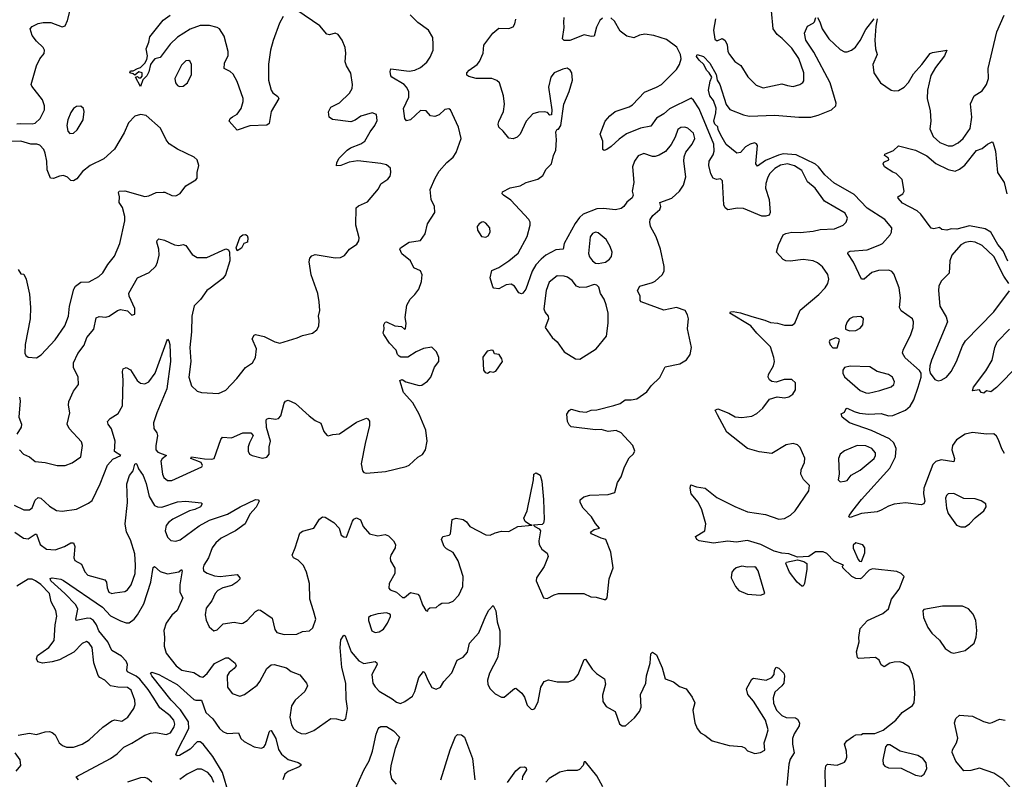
# Model space of a CAD drawing. Extents: x 1550320 to 1685906, y 509093 to 640511.
# Tile 254 of 256: x 1638886 to 1645810, y 538098 to 543440. Entities that reach past the tile are written whole.
import ezdxf

# ---------------------------------------------------------------- set-up
doc = ezdxf.new("R2010")
doc.units = 0

msp = doc.modelspace()

# ---------------------------------------------------------------- linework, layer by layer
at = {"layer": '0CON20XD'}
for points in [[(1638865, 542706.2), (1638895, 542710.8), (1638975, 542707.5), (1638995, 542712.5), (1639030.8, 542745), (1639060, 542805), (1639061.4, 542835), (1639045.7, 542875.7), (1638971.2, 542971.2), (1638966.2, 542985), (1639004.1, 543115.9), (1639027.5, 543165), (1639057.7, 543202.3), (1639061.2, 543225), (1639051.2, 543245), (1639005, 543288), (1638975, 543328), (1638960.8, 543375), (1638975, 543392), (1639015, 543412), (1639050.3, 543419.7), (1639105, 543420.8), (1639185, 543390), (1639205, 543397.5), (1639221.2, 543435), (1639242.5, 543515)], [(1638885, 540414), (1638912, 540385), (1638955, 540366), (1638995, 540332), (1639065, 540325.6), (1639150, 540305), (1639205, 540304.1), (1639255, 540324.4), (1639316.9, 540365), (1639326.7, 540445), (1639320.7, 540470.7), (1639234.5, 540564.5), (1639219.4, 540595), (1639239.4, 540675), (1639229.5, 540729.5), (1639231.8, 540755), (1639265, 540828), (1639299.2, 540875), (1639297.5, 540925), (1639265.6, 540994.4), (1639263.8, 541026.2), (1639295, 541092.5), (1639339.5, 541150.5), (1639358.1, 541205), (1639406.8, 541263.2), (1639425, 541343.8), (1639445, 541351.9), (1639492.6, 541347.4), (1639516, 541354), (1639575, 541395.7), (1639595, 541402.5), (1639645, 541392.5), (1639675, 541362.5), (1639695, 541370), (1639695, 541410), (1639656.2, 541495), (1639654.2, 541515.8), (1639715, 541623.8), (1639797.6, 541662.4), (1639843.2, 541706.8), (1639856.2, 541733.8), (1639867.3, 541785), (1639865.5, 541825), (1639850.6, 541875), (1639851.9, 541888.1), (1639865, 541899.2), (1639905, 541890), (1639975, 541855.8), (1640005, 541851.2), (1640035, 541858), (1640055, 541852), (1640098.3, 541788.3), (1640135, 541767.1), (1640202.3, 541767.7), (1640335, 541828), (1640355, 541821.2), (1640361.1, 541805), (1640364.6, 541745), (1640334.4, 541645), (1640315, 541619.4), (1640225, 541552.2), (1640201.9, 541535), (1640158.1, 541471.9), (1640112.2, 541427.8), (1640096.1, 541355), (1640095.4, 541245), (1640082.1, 541135), (1640090, 541035), (1640075.5, 540925), (1640095, 540866.2), (1640135, 540827.5), (1640165, 540818.6), (1640285, 540811.2), (1640335, 540833.8), (1640412.4, 540917.6), (1640473.3, 540995), (1640522.7, 541027.3), (1640544.2, 541065), (1640551.5, 541125), (1640520, 541195), (1640535, 541221.2), (1640545, 541225.8), (1640605, 541212.9), (1640680, 541175), (1640715, 541165.6), (1640838.1, 541201.9), (1640875, 541220), (1640945, 541236.2), (1640975, 541258.8), (1640988.6, 541285), (1640992, 541325), (1640987.1, 541355), (1640997.1, 541395), (1640991.9, 541455), (1640983.1, 541515), (1640936.4, 541645), (1640922.5, 541737.5), (1640926.1, 541763.9), (1640941.2, 541778.8), (1640965, 541788.6), (1641105, 541764.5), (1641142.4, 541767.6), (1641169.1, 541780.9), (1641206.2, 541825), (1641258, 541862), (1641271.1, 541885), (1641273.1, 541905), (1641249.2, 541995), (1641253.2, 542116.8), (1641268.7, 542131.3), (1641330.7, 542159.3), (1641408.8, 542251.2), (1641426, 542285), (1641475, 542318), (1641490.5, 542339.5), (1641496.1, 542366.1), (1641493.3, 542395), (1641465, 542420), (1641425, 542428.8), (1641265, 542447.9), (1641202.8, 542437.2), (1641143.9, 542413.9), (1641113, 542413), (1641116.2, 542435), (1641132, 542465), (1641188, 542522), (1641212, 542538), (1641285, 542565.6), (1641312.9, 542585), (1641349.6, 542650.4), (1641384.4, 542695), (1641399.7, 542730.3), (1641395, 542772.5), (1641365, 542784), (1641285, 542760.6), (1641245, 542733.1), (1641215, 542721.4), (1641085, 542738.5), (1641062.3, 542755), (1641057.9, 542792.1), (1641073.8, 542825), (1641134.5, 542855.5), (1641206.4, 542923.6), (1641224.2, 542955.8), (1641227.1, 542985), (1641215, 543062.5), (1641184.2, 543115), (1641174.4, 543144.4), (1641180, 543205), (1641174, 543245), (1641153.8, 543295), (1641125, 543336.7), (1641105, 543343.8), (1641065, 543334.2), (1641045, 543338), (1640997.3, 543397.3), (1640835, 543506.7)], [(1638846.7, 540026.7), (1638915, 539993.1), (1638955, 539992.2), (1638973, 540007), (1638995, 540060.8), (1639015, 540078.9), (1639035, 540075.7), (1639095, 540018.1), (1639145, 539989.4), (1639185, 539984.3), (1639285, 539998.9), (1639371.1, 540038.9), (1639395, 540059.2), (1639451.2, 540175), (1639502.8, 540307.2), (1639541.7, 540348.3), (1639598, 540375), (1639552.7, 540402.7), (1639556.9, 540475), (1639531.7, 540561.7), (1639508.2, 540595), (1639503.1, 540615), (1639521.9, 540635), (1639579.4, 540670.6), (1639608.9, 540725), (1639614.7, 540904.7), (1639608.6, 540965), (1639613.8, 540985), (1639635, 540993.8), (1639666.4, 540976.4), (1639712.9, 540902.9), (1639735, 540883.1), (1639765, 540879.4), (1639795, 540893.3), (1639839.4, 540955), (1639925, 541192.5), (1639935, 541182.5), (1639941.1, 541155), (1639947.2, 541035), (1639921.6, 540845), (1639850.3, 540675), (1639828.2, 540605), (1639830, 540565), (1639851.1, 540535), (1639856.2, 540515), (1639842.6, 540442.6), (1639844.2, 540414.2), (1639857.8, 540397.8), (1639917.5, 540375), (1639887.8, 540352.2), (1639878.9, 540335), (1639891.1, 540245), (1639900.2, 540220.2), (1639925, 540200), (1639955, 540200), (1640166.2, 540295), (1640172.5, 540305), (1640161.4, 540325), (1640088.8, 540355), (1640093.3, 540365), (1640185, 540351.3), (1640235, 540348.9), (1640252.9, 540355), (1640301.2, 540488.8), (1640312.5, 540505), (1640375, 540498.5), (1640455, 540535.7), (1640512.5, 540535), (1640528.8, 540515), (1640501.2, 540465), (1640493.3, 540435), (1640492.5, 540405), (1640502.5, 540385), (1640520, 540375), (1640593.6, 540356.4), (1640625, 540364), (1640640, 540385), (1640640, 540435), (1640648.8, 540475), (1640621.7, 540571.7), (1640620, 540625), (1640625.9, 540634.1), (1640641.2, 540638.8), (1640685, 540630), (1640705.8, 540635), (1640722.2, 540655), (1640745, 540743.3), (1640755, 540756.7), (1640775, 540763.3), (1640825, 540741.2), (1640921.2, 540655), (1640965, 540621.2), (1641003, 540603), (1641023.9, 540543.9), (1641045, 540517.5), (1641055, 540513.3), (1641087, 540523), (1641135, 540526.7), (1641255, 540610), (1641325, 540636.7), (1641335, 540633.3), (1641346.1, 540616.1), (1641345.8, 540585), (1641315, 540460), (1641287, 540317), (1641297.6, 540267.6), (1641306.7, 540256.7), (1641325, 540251.1), (1641458, 540262), (1641603, 540297), (1641625, 540306.7), (1641685, 540362.5), (1641717.7, 540382.3), (1641740, 540415), (1641751.2, 540475), (1641742.3, 540552.3), (1641695, 540666.7), (1641651.4, 540745), (1641585, 540817.5), (1641558.3, 540901.7), (1641575, 540910), (1641602.5, 540892.5), (1641695, 540867.5), (1641715, 540868.8), (1641753, 540897), (1641777.5, 540925), (1641803.3, 540996.7), (1641832.5, 541035), (1641833.6, 541063.6), (1641817.5, 541105), (1641785, 541136), (1641725, 541127.1), (1641673.3, 541103.3), (1641615, 541066.2), (1641566.4, 541066.4), (1641555, 541072.5), (1641543.3, 541085), (1641533.8, 541115), (1641486.2, 541165), (1641446.7, 541225), (1641442.5, 541235), (1641448.8, 541265), (1641446.2, 541295), (1641455, 541312.5), (1641465, 541316.2), (1641525, 541288), (1641571.7, 541281.7), (1641593, 541263), (1641600, 541265), (1641603.3, 541305), (1641596.7, 541345), (1641607.7, 541432.3), (1641631.2, 541475), (1641665, 541506.7), (1641692, 541545), (1641711.2, 541598.8), (1641715.7, 541645), (1641705, 541673.3), (1641658.8, 541695), (1641633.8, 541745), (1641573.7, 541793.7), (1641558.8, 541825), (1641564.2, 541835.8), (1641625, 541875.8), (1641705, 541888), (1641736.8, 541933.2), (1641753.8, 542005), (1641806, 542085), (1641802, 542125), (1641780.6, 542175), (1641772.9, 542245), (1641807.1, 542325), (1641835.7, 542374.3), (1641890, 542435), (1641935, 542474), (1641955.6, 542505), (1641991.1, 542605), (1641970.6, 542685), (1641916.2, 542805), (1641903.9, 542813.9), (1641875, 542807.5), (1641835, 542770), (1641805, 542758), (1641775, 542763.8), (1641745, 542798), (1641705, 542800.6), (1641635, 542736.2), (1641605, 542727.5), (1641593.8, 542745), (1641584.5, 542814.5), (1641623.5, 542895), (1641621.8, 542935), (1641607.1, 542965), (1641588.9, 542985), (1641503.3, 543035), (1641495.9, 543045.9), (1641492, 543075), (1641496.7, 543093.3), (1641625, 543078.4), (1641664.1, 543085.9), (1641705, 543103.5), (1641749.2, 543140.8), (1641773.5, 543175), (1641792.7, 543225), (1641794.6, 543265), (1641791.5, 543315), (1641760, 543365), (1641685, 543419.6), (1641632.7, 543475)], [(1640738.9, 543461.1), (1640712.5, 543415), (1640667.5, 543292.5), (1640649.3, 543225), (1640636.4, 543126.4), (1640636.2, 543015), (1640655, 542944), (1640667.1, 542925), (1640700.2, 542900.2), (1640707.5, 542885), (1640655.6, 542795), (1640640, 542710), (1640625, 542698.8), (1640505, 542694.4), (1640415, 542663.8), (1640360, 542725), (1640365.9, 542744.1), (1640383.5, 542756.5), (1640415.4, 542774.6), (1640444.4, 542815), (1640458.1, 542865), (1640456.9, 542885), (1640414.4, 543004.4), (1640386.6, 543056.6), (1640366.5, 543076.5), (1640325, 543097.5), (1640327.1, 543135), (1640351.4, 543188.6), (1640352.9, 543215), (1640324.3, 543324.3), (1640290, 543375), (1640275, 543384.3), (1640219.8, 543399.8), (1640155, 543398.2), (1640085, 543371.9), (1639995, 543316.7), (1639943.2, 543266.8), (1639875, 543174.4), (1639836.4, 543163.6), (1639821.7, 543148.3), (1639806.1, 543123.9), (1639795, 543072.5), (1639780, 543045), (1639752.5, 543017.5), (1639735, 542970), (1639700, 543035), (1639715, 543040), (1639725, 543030), (1639738.3, 543031.7), (1639747.5, 543042.5), (1639746.4, 543066.4), (1639725, 543072.5), (1639695, 543050), (1639685, 543060), (1639660, 543065), (1639665, 543080), (1639685, 543080), (1639714, 543096), (1639736, 543104), (1639766.4, 543133.6), (1639779.5, 543160.5), (1639786, 543185), (1639775.7, 543235), (1639795, 543282.5), (1639800.5, 543319.5), (1639894.7, 543435.3), (1639945, 543470.6)], [(1641522.9, 539582.9), (1641524.1, 539545.9), (1641483.8, 539475), (1641481.7, 539441.7), (1641491.7, 539431.7), (1641535, 539413.3), (1641577, 539377), (1641592.5, 539377.5), (1641635, 539412.5), (1641685, 539400), (1641698, 539385), (1641718, 539325), (1641742.5, 539285), (1641755, 539280), (1641757.5, 539295), (1641770, 539305), (1641815, 539306.2), (1641835, 539326.2), (1641855, 539336), (1641905, 539338), (1641935, 539350), (1641975, 539392), (1642002.2, 539455), (1642005.4, 539525), (1641970.4, 539635), (1641935, 539694.2), (1641887.9, 539717.9), (1641872, 539735), (1641851.2, 539785), (1641862.5, 539805), (1641905, 539814.2), (1641915, 539823.3), (1641926.9, 539925), (1641956.3, 539933.7), (1642005, 539926.2), (1642028.9, 539908.9), (1642050.8, 539875), (1642165, 539817.1), (1642195, 539814.2), (1642228.6, 539831.4), (1642275, 539844), (1642325, 539840.8), (1642390, 539875), (1642490, 539885), (1642470.4, 539890.4), (1642441, 539911), (1642430.4, 539935), (1642455.6, 539985), (1642498.8, 540205), (1642501.2, 540245), (1642517, 540253), (1642545, 540236.2), (1642558.1, 540195), (1642570.5, 540065), (1642574.5, 539925), (1642569.8, 539900.2), (1642560.7, 539889.3), (1642500, 539885), (1642507.5, 539875), (1642539.7, 539859.7), (1642549.4, 539845), (1642536.9, 539775), (1642539.3, 539749.3), (1642557.4, 539717.4), (1642595, 539688.8), (1642601.9, 539665), (1642575, 539593.8), (1642520, 539515), (1642516.7, 539495), (1642570, 539375), (1642595, 539370), (1642644.4, 539395.6), (1642675.8, 539405.8), (1642853.9, 539403.9), (1642902.5, 539382.5), (1642939.3, 539379.3), (1642995, 539362.5), (1643007, 539363), (1643017.5, 539375), (1643031.7, 539508.3), (1643060, 539585), (1643043.3, 539695), (1643008, 539785), (1642975, 539793.5), (1642907.5, 539825), (1642900, 539835), (1642925, 539854), (1642962.5, 539865), (1642935.9, 539895.9), (1642906.7, 539945), (1642848.8, 540005), (1642826.2, 540045), (1642826.4, 540063.6), (1642852.5, 540085), (1642895, 540095.7), (1643025, 540100), (1643070, 540115), (1643088.8, 540185), (1643116, 540225), (1643138, 540295), (1643171.7, 540358.3), (1643200, 540385), (1643211.2, 540405), (1643197.5, 540445), (1643139.2, 540509.2), (1643114.4, 540535), (1643080.5, 540550.5), (1643025, 540544.5), (1642975, 540559.1), (1642935, 540556.5), (1642765, 540576), (1642750.3, 540590.3), (1642738.6, 540615), (1642733.1, 540666.9), (1642748.8, 540691.2), (1642765, 540701.2), (1642823.4, 540683.4), (1642869.7, 540680.3), (1642905, 540693.3), (1642945, 540696.9), (1643065, 540726), (1643108.3, 540741.7), (1643142.9, 540767.1), (1643185, 540766), (1643225, 540773.8), (1643296.8, 540823.2), (1643326.2, 540865), (1643386.8, 540923.2), (1643425, 540998), (1643529.1, 541020.9), (1643575, 541048.8), (1643601.2, 541085), (1643610, 541135), (1643582.5, 541265), (1643585.8, 541315), (1643588.6, 541335), (1643582.5, 541365), (1643565, 541395.7), (1643505, 541415.7), (1643415, 541398.1), (1643256.7, 541455), (1643248, 541465), (1643248, 541495), (1643230.8, 541535), (1643247.5, 541565), (1643335, 541590.8), (1643355, 541602), (1643403.8, 541645), (1643418.8, 541671.2), (1643417.5, 541705), (1643392.5, 541825), (1643361.7, 541911.7), (1643322.2, 541985), (1643317.1, 542015), (1643320.6, 542035), (1643337.4, 542062.6), (1643388, 542105), (1643394, 542125), (1643387.5, 542155), (1643471.2, 542185), (1643525.5, 542234.5), (1643554.4, 542275.6), (1643570.6, 542335), (1643555.7, 542444.3), (1643557.5, 542475), (1643571.1, 542508.9), (1643615.3, 542564.7), (1643632.5, 542605), (1643625, 542640.8), (1643585, 542677.5), (1643564.1, 542684.1), (1643535, 542682), (1643515, 542666.7), (1643496.3, 542613.7), (1643467.8, 542562.2), (1643427.3, 542512.7), (1643383.9, 542486.1), (1643355, 542476.7), (1643335, 542476.9), (1643275, 542498.5), (1643235, 542481.5), (1643209.1, 542445), (1643194.6, 542405), (1643204.4, 542295), (1643192.9, 542235), (1643200, 542205), (1643193.9, 542186.1), (1643154.3, 542155.7), (1643133.8, 542125), (1643115, 542111.4), (1643075, 542103.1), (1642991.8, 542111.8), (1642945, 542110), (1642848.2, 542071.8), (1642821.9, 542048.1), (1642792.3, 542007.7), (1642715.6, 541865), (1642708.8, 541825), (1642655, 541821.8), (1642586.4, 541783.6), (1642553.8, 541756.2), (1642515.9, 541715), (1642488.7, 541671.3), (1642445.5, 541545), (1642425, 541516.2), (1642415, 541511.2), (1642395, 541520), (1642365, 541566.2), (1642340.9, 541580.9), (1642306.7, 541575), (1642255, 541547.5), (1642221.2, 541551.2), (1642212, 541562), (1642193.8, 541625), (1642206.2, 541675), (1642255, 541697.8), (1642326.3, 541743.7), (1642391.2, 541798.8), (1642453.8, 541915), (1642476.5, 541995), (1642475.4, 542015.4), (1642465.6, 542035), (1642339.7, 542169.7), (1642287.5, 542205), (1642279.2, 542215), (1642280.8, 542229.2), (1642335, 542257.5), (1642405, 542271.2), (1642447.5, 542295), (1642530.6, 542319.4), (1642564.2, 542345), (1642588.3, 542388.3), (1642626, 542425), (1642639.4, 542485), (1642655, 542522.5), (1642660.9, 542595), (1642655, 542650), (1642665, 542670), (1642675, 542670), (1642691.2, 542695), (1642713.2, 542846.8), (1642750, 542935), (1642772.2, 543015), (1642768.6, 543065), (1642758, 543085), (1642735, 543098.1), (1642705, 543092.7), (1642644.7, 543065.3), (1642620.5, 543035), (1642605.7, 542965), (1642626.9, 542805), (1642625, 542770), (1642615, 542767.5), (1642597.1, 542787.1), (1642575, 542792.5), (1642535, 542790), (1642495, 542777.5), (1642448.6, 542725), (1642405.5, 542634.5), (1642385, 542614), (1642355, 542602.5), (1642325, 542606.2), (1642286.6, 542656.6), (1642255, 542683.8), (1642250.8, 542705), (1642255.7, 542724.3), (1642288, 542795), (1642296, 542845), (1642288, 542905), (1642259.4, 542995), (1642242, 543012), (1642205, 543027.1), (1642095, 543027.1), (1642045, 543039.2), (1642030.3, 543050.3), (1642029.2, 543065), (1642047.1, 543085), (1642103.6, 543125), (1642120, 543145), (1642144.7, 543205), (1642149.1, 543260.9), (1642213.8, 543345), (1642255, 543379.2), (1642325, 543378.6), (1642355, 543390), (1642368.3, 543411.7), (1642375.9, 543444.1)], [(1642985, 543450.8), (1642966.4, 543433.6), (1642942.4, 543387.6), (1642925, 543323.3), (1642905, 543321.2), (1642855, 543334.2), (1642755, 543294.2), (1642713.8, 543293.8), (1642702.5, 543305), (1642715.7, 543384.3), (1642713, 543423), (1642715.7, 543455)], [(1644697.5, 542015), (1644707.5, 542045), (1644689.8, 542079.8), (1644544.5, 542164.5), (1644478.9, 542255), (1644425, 542298.6), (1644385, 542378.5), (1644335, 542411.3), (1644285.3, 542425.3), (1644235, 542416.3), (1644195, 542392.7), (1644159.6, 542355), (1644144.5, 542324.5), (1644132.9, 542287.1), (1644130.8, 542255), (1644155.4, 542175), (1644162.9, 542085), (1644155.6, 542064.4), (1644132.9, 542057.1), (1644105, 542058.2), (1643975, 542111.5), (1643933.2, 542113.2), (1643865, 542103.6), (1643846.5, 542116.5), (1643836.8, 542136.8), (1643827.3, 542307.3), (1643815, 542320), (1643785, 542315.8), (1643762.5, 542325), (1643745.6, 542355), (1643732.3, 542415), (1643734.1, 542445.9), (1643761.5, 542488.5), (1643770.4, 542515), (1643766.5, 542563.5), (1643665, 542812.5), (1643625, 542874.4), (1643606.7, 542886.7), (1643455, 542813.4), (1643415, 542778.5), (1643363.7, 542746.3), (1643325, 542690.8), (1643252.1, 542677.9), (1643153.1, 542636.9), (1643100.4, 542599.6), (1643045, 542548.8), (1643015, 542526.7), (1642995, 542520), (1642987.5, 542527.5), (1642987.5, 542585), (1642968.8, 542635), (1643003.3, 542725), (1643036.1, 542763.9), (1643073.3, 542795), (1643172.8, 542827.2), (1643195, 542841.1), (1643279.6, 542930.4), (1643365, 542964.7), (1643400, 542985), (1643505, 543088.5), (1643526.7, 543125), (1643537.3, 543165), (1643533.8, 543195), (1643506.2, 543246.2), (1643435, 543299.6), (1643345, 543328.9), (1643283, 543337), (1643245, 543330), (1643205, 543312.9), (1643155, 543324.4), (1643108.9, 543358.9), (1643069.5, 543429.5), (1643043.6, 543453.6)], [(1645007.5, 541927.5), (1645015.8, 541945), (1645018, 541975), (1644969.5, 542035), (1644845, 542114), (1644755, 542209.7), (1644611.5, 542291.5), (1644547.9, 542347.9), (1644504.2, 542405), (1644482.6, 542422.6), (1644345, 542489.6), (1644255, 542495.9), (1644222, 542488), (1644131.3, 542448.7), (1644075, 542410), (1644062.9, 542425), (1644074.4, 542555), (1644067.8, 542567.8), (1644052.8, 542572.8), (1644023.1, 542565), (1643989.4, 542545), (1643955, 542506), (1643930, 542500), (1643855, 542562), (1643825, 542611.2), (1643797.2, 542665), (1643795.3, 542685.3), (1643774.7, 542705), (1643766.2, 542725), (1643782, 542785), (1643782.7, 542817.3), (1643765, 542872), (1643738.6, 542905), (1643730.6, 542945), (1643741.7, 543008.3), (1643752.9, 543035), (1643735.3, 543065.3), (1643715.4, 543085.4), (1643697.1, 543125), (1643663.9, 543153.9), (1643645, 543181.2), (1643650, 543195), (1643695, 543180.5), (1643738.9, 543135), (1643784.5, 543055), (1643791.4, 543015), (1643808.9, 542985), (1643853.4, 542843.4), (1643878.8, 542808.8), (1643975, 542770), (1644015, 542761.1), (1644195, 542769.4), (1644364.6, 542755.4), (1644450, 542755), (1644501.7, 542768.3), (1644593.7, 542806.3), (1644625.7, 542834.3), (1644627.7, 542852.3), (1644584.2, 542995), (1644471, 543211), (1644414.6, 543295), (1644404.3, 543345), (1644425.8, 543394.2), (1644465, 543415.7), (1644474.3, 543425), (1644484.2, 543455.8)], [(1643779.6, 543445), (1643766, 543365), (1643775, 543302.5), (1643785, 543293.1), (1643795, 543293.1), (1643825, 543306.9), (1643845.3, 543295.3), (1643860.3, 543265), (1643866.4, 543216.4), (1643876.4, 543195), (1643915.9, 543145.9), (1643957.4, 543117.4), (1644007, 543037), (1644065, 542979.2), (1644115, 542960), (1644245, 542989.5), (1644285, 542975.8), (1644325, 542970.8), (1644372.5, 542985), (1644393, 542997), (1644400.7, 543009.3), (1644400, 543065), (1644365, 543166), (1644315, 543240.6), (1644247.9, 543307.9), (1644211.4, 543335), (1644184.5, 543374.5), (1644173, 543503)], [(1644495, 543456.2), (1644513.5, 543425), (1644528.8, 543375), (1644575.7, 543305.7), (1644655, 543229.6), (1644685, 543214.5), (1644705, 543213.3), (1644735, 543224.4), (1644763.4, 543246.6), (1644796.2, 543293.8), (1644835, 543370), (1644895, 543446.2)], [(1644915.7, 543445.7), (1644906.5, 543393.5), (1644899.4, 543295), (1644904.6, 543234.6), (1644915.7, 543195), (1644884.4, 543125), (1644892.2, 543065), (1644938.9, 542995), (1645015, 542943.6), (1645035, 542938.5), (1645065, 542941.1), (1645105, 542966), (1645135, 542998), (1645170.2, 543059.8), (1645230.6, 543125), (1645288.3, 543201.7), (1645305, 543210), (1645406.2, 543226.2), (1645390, 543185), (1645326.8, 543103.2), (1645292.5, 543047.5), (1645270.8, 542945), (1645267.3, 542885), (1645288.6, 542798.6), (1645292.3, 542725), (1645287.2, 542672.8), (1645309.4, 542619.4), (1645356.3, 542576.3), (1645415, 542553.8), (1645445, 542553.5), (1645485, 542574.5), (1645520, 542605), (1645569.6, 542675), (1645580.8, 542755), (1645572.7, 542847.3), (1645596.8, 542903.2), (1645655, 542939.4), (1645685.4, 542985), (1645697.8, 543025), (1645697.4, 543097.4), (1645756.6, 543353.4), (1645808.8, 543471.2)], [(1640009.5, 542969.5), (1640035, 542972.5), (1640065, 542996.2), (1640094.3, 543055), (1640094.3, 543125), (1640085.8, 543145), (1640075, 543153.8), (1640055, 543150), (1640025, 543120), (1639977.5, 543025), (1639981.4, 542995), (1639995, 542976.2), (1640009.5, 542969.5)], [(1639238.3, 542638.3), (1639265, 542642), (1639289.2, 542665), (1639331.4, 542735), (1639340, 542795), (1639334, 542815), (1639315, 542830.8), (1639285, 542828.9), (1639265, 542814.3), (1639245, 542786), (1639223.5, 542735), (1639217.1, 542695), (1639223.8, 542655), (1639238.3, 542638.3)], [(1638875, 541682.5), (1638893.6, 541653.6), (1638915, 541650), (1638931.2, 541615), (1638955, 541510), (1638961.5, 541415), (1638958.8, 541335), (1638923.5, 541155), (1638921.9, 541095), (1638928.3, 541078.3), (1638945, 541066), (1639005, 541062), (1639037.6, 541082.4), (1639135, 541188.1), (1639202.7, 541287.3), (1639228.2, 541355), (1639235.4, 541425), (1639267.5, 541545), (1639278.1, 541565), (1639315, 541594.4), (1639375, 541595.7), (1639443.3, 541633.3), (1639471.1, 541658.9), (1639505, 541718.1), (1639553.9, 541776.1), (1639591.1, 541865), (1639624.5, 542025), (1639625.6, 542055), (1639608.7, 542118.7), (1639586, 542155), (1639587.1, 542195), (1639580, 542225), (1639586.1, 542233.9), (1639625, 542235.7), (1639765, 542197.1), (1639795, 542200), (1639845, 542224.3), (1639895, 542228), (1639907.3, 542227.3), (1639955, 542202.5), (1639985, 542200), (1640015, 542216.7), (1640055, 542271.2), (1640125, 542313.8), (1640133.3, 542325), (1640134.1, 542365.9), (1640146.2, 542415), (1640134.1, 542454.1), (1640114.1, 542474.1), (1639995, 542528.8), (1639937.3, 542567.3), (1639915.6, 542595.6), (1639877.1, 542677.1), (1639775, 542765.8), (1639735, 542772.9), (1639695, 542761.4), (1639651.4, 542715), (1639620, 542645), (1639551.9, 542528.1), (1639478, 542462), (1639381.2, 542415), (1639328.8, 542371.2), (1639288.3, 542321.7), (1639265, 542306.7), (1639245, 542310), (1639222.3, 542332.3), (1639195, 542343.8), (1639165, 542338.8), (1639125, 542322), (1639103.3, 542325), (1639078.8, 542385), (1639076.2, 542445), (1639065, 542500), (1639056.1, 542526.1), (1639027, 542557), (1639005.5, 542565.5), (1638963.3, 542563.3), (1638894.7, 542584.7), (1638725, 542583.3)], [(1645835, 541740.8), (1645802.3, 541815), (1645765, 541859.2), (1645715.2, 541945), (1645675, 541970), (1645565, 541989.4), (1645475, 541967.3), (1645435, 541968.6), (1645405, 541960.6), (1645370, 541965), (1645355, 541977.5), (1645315, 541970), (1645295, 541973.8), (1645222.9, 542072.9), (1645196.7, 542095), (1645095, 542150), (1645062.5, 542185), (1645060, 542195), (1645095.9, 542214.1), (1645106.7, 542235), (1645092.5, 542315), (1645048.8, 542358.8), (1645025, 542367.5), (1644966.2, 542405), (1644958.8, 542425), (1644962, 542438), (1644997.5, 542455), (1644995.9, 542465.9), (1644967.5, 542485), (1644970, 542495), (1645030, 542520), (1645065, 542552.5), (1645185, 542522), (1645265, 542482.5), (1645327.3, 542427.3), (1645416, 542386), (1645465, 542375.5), (1645495, 542388.9), (1645532.4, 542417.6), (1645615, 542518.8), (1645655, 542533.3), (1645692.5, 542565), (1645725, 542580), (1645732.5, 542572.5), (1645748.8, 542515), (1645762.4, 542365), (1645807.8, 542295), (1645827.6, 542215)], [(1642165, 541911.2), (1642179.5, 541920.5), (1642193.3, 541945), (1642191.2, 541975), (1642165, 542010), (1642147.7, 542017.7), (1642135, 542016), (1642116.7, 542005), (1642103.3, 541985), (1642105, 541960), (1642132.5, 541915), (1642165, 541911.2)], [(1644552.7, 538042.7), (1644548.9, 538155), (1644555.9, 538194.1), (1644566.4, 538203.6), (1644635, 538197.1), (1644685, 538218.8), (1644696.4, 538233.6), (1644701.5, 538255), (1644700, 538295), (1644685.8, 538345), (1644702.2, 538367.8), (1644748.9, 538401.1), (1644765, 538411.2), (1644805, 538413.8), (1644815, 538420), (1644899.3, 538420.7), (1644957, 538443), (1645046, 538515), (1645092.6, 538567.4), (1645165, 538616.7), (1645176.2, 538636.2), (1645181.4, 538698.6), (1645176.7, 538786.7), (1645164.4, 538834.4), (1645140, 538890), (1645097.3, 538917.3), (1645075, 538924.2), (1645035, 538922.5), (1645005.8, 538914.2), (1644965, 538890), (1644945, 538903.3), (1644928.8, 538935), (1644904.1, 538954.1), (1644785, 538947.5), (1644777.5, 538955), (1644770, 538995), (1644790, 539065), (1644787.5, 539095), (1644795, 539157.5), (1644846.7, 539215), (1644956.2, 539263.8), (1644995, 539297.5), (1645016, 539365), (1645071.2, 539435), (1645106.2, 539525), (1645085, 539545.6), (1645055, 539558.5), (1644882.2, 539577.8), (1644860.6, 539569.4), (1644805, 539512.5), (1644795, 539507.5), (1644765, 539510), (1644737.5, 539525), (1644673.3, 539585), (1644673, 539597), (1644680, 539605), (1644612.9, 539632.9), (1644561.9, 539685), (1644535, 539698), (1644482.6, 539697.4), (1644434.7, 539665.3), (1644355, 539660.9), (1644295, 539682.8), (1644245, 539687.8), (1644192.6, 539702.6), (1644098.6, 539748.6), (1644005, 539777.3), (1643925, 539765.9), (1643865, 539773.8), (1643765, 539758.7), (1643664.2, 539775), (1643647.5, 539785), (1643638.8, 539805), (1643703.8, 539845), (1643710.8, 539895), (1643682.4, 539992.4), (1643657.8, 540047.8), (1643607.5, 540105), (1643600, 540145), (1643605, 540170), (1643644.3, 540154.3), (1643705.6, 540145.6), (1643789.2, 540079.2), (1643915, 540017.5), (1644005, 539979.6), (1644130.1, 539960.1), (1644223.2, 539926.8), (1644265, 539932.2), (1644306, 539955), (1644339.2, 539985), (1644436.1, 540126.1), (1644438.8, 540165), (1644397, 540207), (1644378, 540245), (1644381.9, 540275), (1644405.8, 540325.8), (1644406.6, 540356.6), (1644375, 540432), (1644355, 540450), (1644325, 540460.6), (1644275, 540449.1), (1644175, 540388.5), (1644085, 540400.7), (1644004.8, 540424.8), (1643858.9, 540538.9), (1643792.1, 540662.1), (1643776.7, 540695), (1643795, 540703.8), (1643872.6, 540672.6), (1643917, 540647), (1643965, 540642.9), (1644035, 540651.2), (1644068.8, 540671.2), (1644111.7, 540708.3), (1644158, 540772), (1644212.3, 540787.7), (1644265, 540781.1), (1644295, 540788.5), (1644322.6, 540807.4), (1644342.2, 540837.8), (1644341.5, 540885), (1644315, 540910.5), (1644260.7, 540909.3), (1644205, 540890.8), (1644175.8, 540895.8), (1644157.7, 540907.7), (1644150, 540925), (1644151.4, 540945), (1644185.8, 541005), (1644193.1, 541035), (1644190, 541065), (1644165, 541140), (1644069.3, 541235), (1644027.5, 541287.5), (1643880, 541375), (1643884.3, 541385.7), (1643902.5, 541387.5), (1643955, 541378.2), (1644033.3, 541353.3), (1644125, 541327.5), (1644165, 541310), (1644215.4, 541305.4), (1644265, 541292.5), (1644317.3, 541292.7), (1644336, 541305), (1644373.2, 541396.8), (1644505, 541507.1), (1644549.4, 541555), (1644568.1, 541585), (1644576.9, 541615), (1644568.3, 541648.3), (1644532.1, 541702.1), (1644495, 541730.5), (1644465, 541743.8), (1644395, 541753.8), (1644305, 541742.2), (1644274.4, 541744.4), (1644254.5, 541754.5), (1644206.7, 541805), (1644222.7, 541857.3), (1644255, 541926.2), (1644272.7, 541937.3), (1644315, 541944.5), (1644375, 541942.5), (1644466.7, 541953.3), (1644514.5, 541965.5), (1644615, 541969.6), (1644676.2, 541995), (1644697.5, 542015)], [(1640415, 541813.8), (1640408.8, 541835), (1640436.4, 541913.6), (1640455, 541926.2), (1640475, 541930), (1640485, 541922.5), (1640491.2, 541905), (1640487.5, 541875), (1640462.5, 541865), (1640445, 541833.3), (1640415, 541813.8)], [(1642955, 541724.3), (1643004.3, 541735.7), (1643033.3, 541755), (1643048, 541775), (1643051.2, 541805), (1643038, 541845), (1643009.2, 541895), (1642955, 541941.9), (1642935, 541945.6), (1642913.8, 541936.2), (1642896.6, 541913.4), (1642885.4, 541795.4), (1642892.5, 541772.5), (1642913.7, 541743.7), (1642935, 541728.6), (1642955, 541724.3)], [(1645810.3, 540390.3), (1645792.1, 540422.1), (1645770, 540485), (1645755, 540510), (1645735, 540526.7), (1645685, 540524), (1645585, 540536.2), (1645535, 540524.7), (1645474.6, 540485), (1645444.6, 540445), (1645440.8, 540415), (1645458.9, 540355), (1645455, 540331.2), (1645365, 540345.6), (1645327.8, 540332.2), (1645308.3, 540311.7), (1645244.5, 540144.5), (1645240.5, 540105), (1645251.4, 540055), (1645244.1, 540035.9), (1645225, 540028.8), (1645115, 540043.1), (1645035, 540031.8), (1644995, 540019.5), (1644945, 539990), (1644915, 539980), (1644805, 539966.2), (1644725, 539940), (1644717.5, 539945), (1644720, 539955), (1644745, 539987.5), (1644805, 540065.6), (1645003.8, 540286.2), (1645043.8, 540365), (1645048.2, 540425), (1645033.9, 540463.9), (1645001.8, 540491.8), (1644875, 540550), (1644720, 540605), (1644670, 540645), (1644663, 540667), (1644685, 540680), (1644697.5, 540705), (1644705, 540708.8), (1644753.6, 540683.6), (1644792.4, 540672.4), (1644855, 540666.4), (1644945, 540670), (1644995.6, 540654.4), (1645025, 540656.9), (1645113.8, 540695), (1645148.8, 540721.2), (1645173.8, 540766.2), (1645204.6, 540855), (1645225.8, 540925), (1645224, 540955), (1645212.9, 540972.9), (1645112, 541062), (1645094.2, 541095), (1645097.5, 541115), (1645153.1, 541225), (1645169.1, 541275), (1645172.2, 541315), (1645164.2, 541335), (1645085, 541393.3), (1645072.1, 541415), (1645078.8, 541485), (1645070, 541555), (1645033.3, 541653.3), (1645018.9, 541668.9), (1644997.9, 541677.9), (1644925, 541676), (1644878.9, 541661.1), (1644825, 541615.6), (1644805, 541614), (1644749.5, 541735), (1644710, 541795), (1644712, 541805), (1644725, 541811.9), (1644845, 541822.1), (1644933.9, 541856.1), (1644953.2, 541866.8), (1645007.5, 541927.5)], [(1645841.5, 541585), (1645806.2, 541636.2), (1645735, 541773.6), (1645655, 541852.5), (1645605, 541875.5), (1645569.3, 541879.3), (1645535, 541872.5), (1645505, 541856.5), (1645441.1, 541785), (1645426.7, 541745), (1645422.1, 541657.9), (1645365, 541600.8), (1645349.2, 541565), (1645346.8, 541535), (1645355.3, 541425.3), (1645400.6, 541350.6), (1645411.1, 541315), (1645297.8, 541045), (1645285.7, 541005), (1645284, 540975), (1645289.2, 540955), (1645320.7, 540910.7), (1645345, 540900.6)], [(1642825, 541053.1), (1642938.8, 541125), (1643012, 541215), (1643024.3, 541305), (1643024.4, 541375), (1643010.6, 541435), (1642995.4, 541475.4), (1642970.8, 541515), (1642957.9, 541557.9), (1642944, 541574), (1642925, 541578), (1642871.7, 541558.3), (1642825, 541555.6), (1642802.5, 541565), (1642771.4, 541605), (1642738.1, 541628.1), (1642714.4, 541635.6), (1642665, 541637.5), (1642610, 541595), (1642587.1, 541535), (1642572.7, 541407.3), (1642580.7, 541380.7), (1642602, 541355), (1642604.2, 541335), (1642581.2, 541275), (1642630.8, 541205), (1642665, 541174), (1642715, 541104.2), (1642795, 541054.3), (1642825, 541053.1)], [(1645345, 540900.6), (1645365, 540904.4), (1645403.1, 540926.9), (1645435.5, 540965), (1645474.6, 541035.4), (1645515, 541146.2), (1645537.4, 541182.6), (1645735, 541384.4), (1645846.1, 541533.9)], [(1644722.3, 541252.3), (1644765, 541254.3), (1644795, 541270.8), (1644814, 541295), (1644818.8, 541335), (1644801.7, 541351.7), (1644745, 541348.6), (1644721.2, 541335), (1644704.3, 541315), (1644694, 541285), (1644693.8, 541263.8), (1644722.3, 541252.3)], [(1645909.3, 541010.7), (1645755, 540852.5), (1645715, 540823.8), (1645685, 540830), (1645665, 540813.8), (1645647, 540817), (1645635, 540837.5), (1645585, 540830), (1645594, 540855), (1645679.8, 540970.2), (1645725.5, 541044.5), (1645743.5, 541135), (1645760, 541175), (1645847.3, 541262.7)], [(1644635, 541133.3), (1644650, 541185), (1644646.4, 541196.4), (1644625, 541202.5), (1644583.6, 541186.4), (1644577.5, 541175), (1644585, 541152.5), (1644605, 541133.3), (1644635, 541133.3)], [(1642175, 540953.1), (1642195, 540966.2), (1642215, 540960.8), (1642235, 540968.8), (1642280, 541035), (1642277.5, 541055), (1642256.7, 541085), (1642225, 541090), (1642215, 541112.5), (1642206.2, 541116.2), (1642172.3, 541107.7), (1642143.9, 541066.1), (1642148.1, 540975), (1642158.9, 540958.9), (1642175, 540953.1)], [(1644855, 540813.5), (1644935, 540831.1), (1645015, 540858), (1645032, 540875), (1645037.7, 540892.3), (1645024, 540925), (1644995, 540944.4), (1644915, 540966.7), (1644865, 540999.5), (1644725.7, 541004.3), (1644685, 540993.3), (1644674.2, 540975), (1644674.4, 540954.4), (1644685, 540928.8), (1644795, 540832.5), (1644835, 540815.5), (1644855, 540813.5)], [(1638885.5, 540785.5), (1638888.5, 540758.5), (1638880, 540645), (1638900, 540595), (1638896.5, 540575), (1638865.6, 540525)], [(1644655, 540190), (1644685, 540193.8), (1644705, 540200), (1644733.1, 540236.9), (1644795, 540272.2), (1644895, 540353.1), (1644904.4, 540375), (1644903.1, 540395), (1644878.6, 540425), (1644835, 540442.5), (1644775, 540444.4), (1644685, 540407.1), (1644656, 540385), (1644642.9, 540355), (1644648, 540245), (1644642.5, 540205), (1644655, 540190)], [(1638852.2, 539835), (1638912.2, 539795), (1638945, 539788.8), (1638995, 539822.2), (1639005, 539821.4), (1639030.1, 539750.1), (1639075, 539715.5), (1639135, 539712.9), (1639202, 539735), (1639245, 539761.4), (1639265, 539760), (1639272.9, 539735), (1639268, 539655), (1639275, 539636.7), (1639320.3, 539610.3), (1639345, 539556.7), (1639365, 539532.9), (1639485, 539502), (1639497.1, 539485), (1639501.4, 539445), (1639514, 539415), (1639535, 539405.7), (1639555, 539408.9), (1639625, 539417.8), (1639645, 539430.5), (1639669.1, 539465), (1639697.8, 539545), (1639700.9, 539605), (1639695, 539683.3), (1639665, 539782), (1639637.5, 539835), (1639628.9, 539895), (1639644.2, 540045), (1639639.2, 540175), (1639658.1, 540235), (1639683.2, 540266.8), (1639695, 540313.3), (1639705, 540318.8), (1639710, 540315), (1639722.2, 540282.2), (1639755, 540234.2), (1639775, 540178.8), (1639796.6, 540086.6), (1639835, 540024.3), (1639855, 540013.5), (1639885, 540012.9), (1639995, 540048.8), (1640054.2, 540054.2), (1640161.7, 540041.7), (1640170, 540035), (1640157.5, 540015), (1640117.5, 539995), (1640080, 539985), (1639963, 539927), (1639931.4, 539905), (1639916.2, 539883.8), (1639910, 539845), (1639925, 539800), (1639948.3, 539778.3), (1639985, 539772.2), (1640015, 539782.7), (1640148.5, 539881.5), (1640219.8, 539920.2), (1640347, 539963), (1640435.8, 540015), (1640545, 540065.6), (1640562.9, 540062.9), (1640570, 540055), (1640548.1, 540011.9), (1640505, 539962.5), (1640472, 539895), (1640404.4, 539845), (1640302.2, 539795), (1640265, 539760), (1640238.5, 539725), (1640214.5, 539655.5), (1640181.1, 539605), (1640175.6, 539585), (1640178.6, 539565), (1640205, 539546.7), (1640255, 539529.2), (1640296, 539524), (1640415, 539538.8), (1640433.8, 539515), (1640433.3, 539505), (1640413.8, 539485), (1640378.3, 539461.7), (1640315, 539445.4), (1640279.5, 539425), (1640260.9, 539405), (1640237.4, 539352.6), (1640197.4, 539302.6), (1640190, 539255), (1640197.6, 539217.6), (1640219.3, 539169.3), (1640252, 539142), (1640275, 539148.8), (1640317.5, 539192.5), (1640395, 539202.5), (1640443, 539193), (1640455, 539195.8), (1640485.3, 539214.7), (1640545, 539278.6), (1640565, 539290.6), (1640578.3, 539288.3), (1640661.8, 539231.8), (1640681.1, 539151.1), (1640695, 539131.2), (1640745, 539116.9), (1640835, 539117.8), (1640875, 539136.9), (1640925, 539142), (1640947.6, 539162.4), (1640967.8, 539225), (1640953.1, 539283.1), (1640927.3, 539365), (1640923.4, 539475), (1640904, 539554), (1640881.3, 539601.3), (1640845, 539638), (1640811.2, 539655), (1640802.5, 539675), (1640824.2, 539725), (1640855, 539830), (1640875.9, 539844.1), (1640955, 539863.3), (1640995, 539926.7), (1641015, 539943.3), (1641035, 539941.2), (1641094.2, 539904.2), (1641133.6, 539863.6), (1641147.5, 539815), (1641165, 539802.5), (1641185, 539800), (1641225.8, 539914.2), (1641235, 539926.7), (1641255, 539936.2), (1641281.7, 539921.7), (1641300.8, 539875), (1641345, 539824.3), (1641405, 539810), (1641455, 539819.2), (1641480.3, 539810.3), (1641515.5, 539775.5), (1641528.3, 539748.3), (1641526.9, 539725), (1641495.8, 539675), (1641491.4, 539655), (1641494.3, 539635), (1641522.9, 539582.9)], [(1645505, 539872.5), (1645535, 539874.2), (1645565, 539894.2), (1645605, 539937.5), (1645666.2, 539985), (1645683.3, 540015), (1645680, 540035), (1645646.8, 540056.8), (1645605, 540070.6), (1645525, 540073.3), (1645455, 540107.1), (1645415, 540105.8), (1645402.5, 540095), (1645395.7, 540075), (1645402.7, 540005), (1645415, 539968), (1645472.5, 539885), (1645505, 539872.5)], [(1644805, 539630), (1644829.7, 539690.3), (1644830, 539725), (1644815, 539747.5), (1644765, 539760), (1644746.2, 539745), (1644746.4, 539723.6), (1644783, 539643), (1644791.7, 539631.7), (1644805, 539630)], [(1644385, 539456.7), (1644354, 539485), (1644300, 539555), (1644274, 539615), (1644278.8, 539625), (1644355, 539641.2), (1644400.3, 539630.3), (1644420.8, 539615), (1644420.6, 539575), (1644403.8, 539475), (1644395, 539457.5), (1644385, 539456.7)], [(1639300, 538095), (1639282.5, 538115), (1639525.4, 538244.6), (1639572.4, 538277.6), (1639619.2, 538325), (1639675, 538351.8), (1639765, 538407.8), (1639805, 538421.5), (1639843.4, 538426.6), (1639915, 538413.1), (1639945.6, 538425), (1639973.3, 538466.7), (1639976.7, 538486.7), (1639970, 538515), (1639945, 538543.5), (1639871.7, 538601.7), (1639829.1, 538669.1), (1639790.7, 538730.7), (1639731.3, 538801.3), (1639704.5, 538824.5), (1639643.4, 538855), (1639638.9, 538865), (1639643.6, 538905), (1639635, 538928.2), (1639601.8, 538965), (1639535, 539003.6), (1639505.2, 539065), (1639442.2, 539142.2), (1639425.9, 539185), (1639405, 539215.7), (1639385, 539228.7), (1639365, 539231.9), (1639284, 539215), (1639280.6, 539225), (1639295.4, 539294.6), (1639281.8, 539325), (1639204.7, 539405), (1639105.5, 539495), (1639100.9, 539509.1), (1639115.6, 539514.4), (1639175, 539505.5), (1639195, 539496.7), (1639468.7, 539308.7), (1639525, 539248.2), (1639595, 539213.2), (1639635, 539198.9), (1639655, 539198.1), (1639690, 539225), (1639715, 539254.3), (1639758.3, 539331.7), (1639809.1, 539485), (1639825, 539587.5), (1639835, 539593.8), (1639875, 539558.8), (1639925, 539543.1), (1640005, 539556.7), (1640025, 539572.5), (1640028.8, 539565), (1640012.3, 539465), (1640013.1, 539415), (1640034.3, 539375), (1639993.7, 539286.3), (1639955, 539252.3), (1639915.2, 539195), (1639898.8, 539145), (1639905.3, 539095), (1639901.2, 539035), (1639917.2, 538985), (1639986.2, 538895), (1640025.8, 538865.8), (1640110.4, 538850.4), (1640155, 538820), (1640175, 538817.5), (1640205, 538842.9), (1640255, 538912.9), (1640335, 538951.9), (1640355, 538953.1), (1640401.2, 538915), (1640407.5, 538895), (1640395, 538877.5), (1640359.8, 538850.2), (1640345.7, 538825), (1640347.5, 538745), (1640380.9, 538700.9), (1640435, 538682.5), (1640466.6, 538693.4), (1640555, 538760), (1640575, 538785.8), (1640623.7, 538876.3), (1640655, 538903.1), (1640675, 538904.4), (1640761.2, 538881.2), (1640795.5, 538855.5), (1640855, 538832.9), (1640903.3, 538775), (1640910.5, 538755), (1640890.5, 538715), (1640823.6, 538655), (1640797.9, 538615), (1640785.4, 538535), (1640798, 538482), (1640811.1, 538455), (1640835, 538433.3), (1640865, 538420.4), (1640895, 538419.1), (1640955, 538441.5), (1641075, 538526.7), (1641115, 538524.4), (1641155, 538511.2), (1641173.6, 538516.4), (1641180, 538525), (1641190.6, 538595), (1641182.4, 538662.4), (1641180, 538775), (1641150.4, 538885), (1641139.2, 539025), (1641145, 539080), (1641165, 539112.5), (1641175, 539107.5), (1641217.5, 538995), (1641270.8, 538930.8), (1641305, 538913.6), (1641385, 538925.5), (1641398.3, 538918.3), (1641398.9, 538905), (1641361.5, 538835), (1641369.1, 538775), (1641385, 538747.5), (1641415, 538717.9), (1641505, 538663.3), (1641535, 538640), (1641565, 538632), (1641595, 538645.8), (1641647.1, 538682.9), (1641665.3, 538714.7), (1641692.3, 538815), (1641725, 538856.7), (1641735, 538847.5), (1641755.5, 538795), (1641785, 538742.9), (1641815, 538731.9), (1641845, 538745.6), (1641869.2, 538785), (1641925, 538846), (1641961.2, 538935), (1642005, 538958), (1642035, 538991.2), (1642050, 539055), (1642115, 539128), (1642165, 539248.8), (1642185, 539286.7), (1642215, 539320), (1642235, 539283.3), (1642243.3, 539205), (1642263.2, 539143.2), (1642263.4, 539046.6), (1642245, 538953.3), (1642189.5, 538845), (1642174.5, 538795), (1642177.5, 538765), (1642194, 538735), (1642229.7, 538699.7), (1642275, 538675.7), (1642292.5, 538675), (1642365, 538736), (1642375, 538738), (1642416.7, 538705), (1642435.9, 538675.9), (1642455, 538620), (1642481.7, 538591.7), (1642495, 538590), (1642507.5, 538595), (1642532.5, 538645), (1642550, 538745), (1642574.3, 538785.7), (1642605, 538798), (1642665, 538784), (1642744.1, 538784.1), (1642785, 538799.2), (1642813.8, 538836.2), (1642855, 538940), (1642865, 538942.5), (1642912, 538872), (1642942.5, 538842.5), (1642998.8, 538805), (1643006.1, 538766.1), (1642985, 538690), (1642985.9, 538645.9), (1643011.2, 538611.2), (1643074.3, 538574.3), (1643105, 538487.5), (1643123.6, 538473.6), (1643145, 538473.8), (1643210.2, 538529.8), (1643245, 538574), (1643255.5, 538605), (1643252.5, 538695), (1643290, 538775), (1643294.6, 538825), (1643320.6, 538915), (1643325, 538980), (1643335, 538993.3), (1643364.2, 538974.2), (1643403.2, 538883.2), (1643425, 538803.8), (1643482.7, 538782.7), (1643525, 538751.2), (1643572.5, 538735), (1643613.8, 538675), (1643633.3, 538635), (1643618.8, 538585), (1643633.3, 538495), (1643650, 538455), (1643672.5, 538425), (1643705, 538408), (1643755, 538368.8), (1643875, 538336), (1643965, 538328), (1643985, 538318.8), (1644005, 538298.8), (1644055, 538280.6), (1644095, 538285.6), (1644126.6, 538303.4), (1644121.1, 538355), (1644136.4, 538405), (1644149.6, 538445), (1644131.5, 538515), (1644045, 538647.5), (1644007.1, 538695), (1643996, 538735), (1644035, 538802.5), (1644045, 538810), (1644135, 538796.2), (1644175, 538813.8), (1644192.5, 538835), (1644193.9, 538866.1), (1644205, 538887.5), (1644225, 538880), (1644258.8, 538845), (1644263.3, 538825), (1644258.8, 538775), (1644246.2, 538755), (1644195, 538711.2), (1644185, 538670), (1644187, 538633), (1644208.8, 538585), (1644245, 538547.5), (1644275, 538532.2), (1644340.8, 538530.8), (1644355, 538521.2), (1644370, 538495), (1644366.9, 538475), (1644330.9, 538419.1), (1644320.5, 538385), (1644320, 538345), (1644332.9, 538285), (1644305, 538239.2), (1644295.3, 538205), (1644280, 538055)], [(1644095, 539393.8), (1644126, 539405), (1644078.1, 539565), (1644065.4, 539585.4), (1644055, 539592), (1644005, 539590.8), (1643965, 539597.5), (1643925, 539585.8), (1643905, 539570), (1643894.3, 539555), (1643889.2, 539515), (1643918.8, 539455), (1643943.3, 539425), (1644005, 539400), (1644095, 539393.8)], [(1638875, 538408.9), (1638955, 538421.5), (1639005, 538413.1), (1639065, 538432.5), (1639095, 538433.8), (1639115, 538426.7), (1639135, 538410), (1639164, 538355), (1639186.2, 538335), (1639215, 538323.5), (1639265, 538324.5), (1639325, 538344.5), (1639374, 538376), (1639470, 538465), (1639535, 538510), (1639555, 538516.9), (1639605, 538506.7), (1639646.7, 538535), (1639688.5, 538595), (1639698.9, 538625), (1639695.6, 538655), (1639669.1, 538725), (1639645, 538742.9), (1639575.4, 538745.4), (1639525.4, 538755.4), (1639484.6, 538794.6), (1639450, 538815), (1639438.8, 538828.8), (1639407.6, 538917.6), (1639395.4, 539025.4), (1639375, 539056), (1639355, 539068), (1639325, 539054.3), (1639267.1, 538992.9), (1639165, 538937.5), (1639115, 538924.2), (1639045.4, 538915.4), (1639012.9, 538925), (1639003.3, 538945), (1639010.2, 538969.8), (1639092.2, 539025), (1639127.5, 539075), (1639135.3, 539185), (1639146.2, 539245), (1639140.9, 539285), (1639106.9, 539346.9), (1639096.1, 539405), (1639035, 539468.4), (1638996.5, 539495), (1638974.7, 539504.7), (1638945, 539505.4), (1638865, 539456.9)], [(1645455, 538984.4), (1645535.6, 539004.4), (1645597.5, 539055), (1645612.1, 539097.9), (1645615.6, 539145), (1645609.4, 539215), (1645589.8, 539259.8), (1645557.4, 539297.4), (1645515.6, 539315.6), (1645375.4, 539314.6), (1645245, 539292.5), (1645237, 539283), (1645240.8, 539235), (1645271.4, 539165), (1645300.8, 539125), (1645355, 539075.8), (1645395, 539017.1), (1645435, 538989.4), (1645455, 538984.4)], [(1641385, 539130), (1641415, 539134.4), (1641445, 539154.3), (1641472.9, 539195), (1641493, 539243), (1641492.5, 539255), (1641485, 539262.5), (1641465, 539268.8), (1641405, 539260.8), (1641355, 539248.8), (1641340, 539235), (1641338.8, 539215), (1641362.1, 539142.1), (1641385, 539130)], [(1640356, 537996), (1640311.5, 538145), (1640245, 538259.2), (1640176.4, 538345), (1640155, 538362.1), (1640135, 538362.2), (1640085, 538310.6), (1640010, 538265), (1639994.1, 538264.1), (1639985, 538270), (1639994.5, 538295.5), (1640074.8, 538455), (1640072.2, 538502.2), (1640016.9, 538586.9), (1639950.6, 538655), (1639814.4, 538825), (1639806.7, 538845), (1639815, 538851.2), (1639865, 538835.6), (1639993.3, 538765), (1640109.6, 538659.6), (1640125, 538653.6), (1640165.5, 538655.5), (1640195, 538567.5), (1640243.9, 538523.9), (1640290.9, 538455), (1640315, 538434.1), (1640345, 538421.3), (1640424.3, 538424.3), (1640441.9, 538385), (1640465, 538362.9), (1640535, 538326.9), (1640585, 538317.1), (1640602, 538325), (1640615, 538344), (1640640.6, 538429.4), (1640645, 538438.8), (1640655, 538442), (1640686.1, 538385), (1640707, 538307), (1640727.8, 538275), (1640775, 538237.5), (1640845, 538216.7), (1640863.8, 538205), (1640862.5, 538195), (1640850.8, 538185), (1640775, 538153.3), (1640750.9, 538135), (1640735.5, 538095)], [(1645872, 538018), (1645798.3, 538098.3), (1645735, 538142.1), (1645635, 538175.6), (1645575, 538159.2), (1645525, 538157.5), (1645467.8, 538225), (1645444.2, 538285.8), (1645446, 538305), (1645474.3, 538355.7), (1645482.7, 538387.3), (1645459.4, 538495), (1645468, 538525), (1645495, 538548.1), (1645585, 538541.9), (1645664.2, 538504.2), (1645705, 538493.3), (1645725, 538496.7), (1645775, 538521.2), (1645816.7, 538515)], [(1641227.1, 537985), (1641306.6, 538163.4), (1641342.9, 538227.1), (1641366.7, 538295), (1641392.5, 538415), (1641406.1, 538453.9), (1641415, 538463.3), (1641425, 538470), (1641465, 538468.8), (1641515, 538438), (1641556, 538395), (1641526.2, 538313.8), (1641496.4, 538195), (1641490.5, 538145), (1641500.5, 538100.5), (1641532.5, 538065)], [(1641847.8, 538095), (1641912.5, 538305), (1641950.5, 538399.5), (1641965, 538413.3), (1641991.7, 538411.7), (1642015, 538393.8), (1642069.6, 538245), (1642087.7, 538095)], [(1645225, 538121.2), (1645245.6, 538134.4), (1645265.8, 538175), (1645260, 538215), (1645236.2, 538245), (1645202.5, 538265), (1645076.8, 538296.8), (1645005, 538340), (1644985, 538340), (1644974, 538326), (1644956.2, 538235), (1644957.5, 538205), (1644970.7, 538190.7), (1644995, 538180), (1645085, 538176), (1645185, 538126.2), (1645225, 538121.2)], [(1638861.4, 538155), (1638893.3, 538195), (1638888.8, 538235), (1638853.8, 538285)], [(1642317.3, 538075), (1642375, 538158), (1642405, 538183.8), (1642436.1, 538186.1), (1642448.3, 538178.3), (1642450, 538165), (1642422.9, 538117.1), (1642418.8, 538095)], [(1642985.7, 538045), (1642945, 538123.3), (1642865, 538220), (1642855, 538220), (1642847.5, 538195), (1642822.7, 538167.3), (1642805, 538160.8), (1642735, 538159.4), (1642685, 538148.9), (1642610, 538105), (1642585, 538078.8)], [(1639815, 538077.5), (1639785, 538104.4), (1639765, 538110), (1639735, 538108.8), (1639645, 538078.5)], [(1640252.2, 538075), (1640236, 538116), (1640208.5, 538145), (1640165, 538168.8), (1640135, 538169.1), (1640063.1, 538135), (1640012.8, 538097.2)]]:
    msp.add_lwpolyline(points, dxfattribs=at)

doc.saveas('drawing.dxf')
